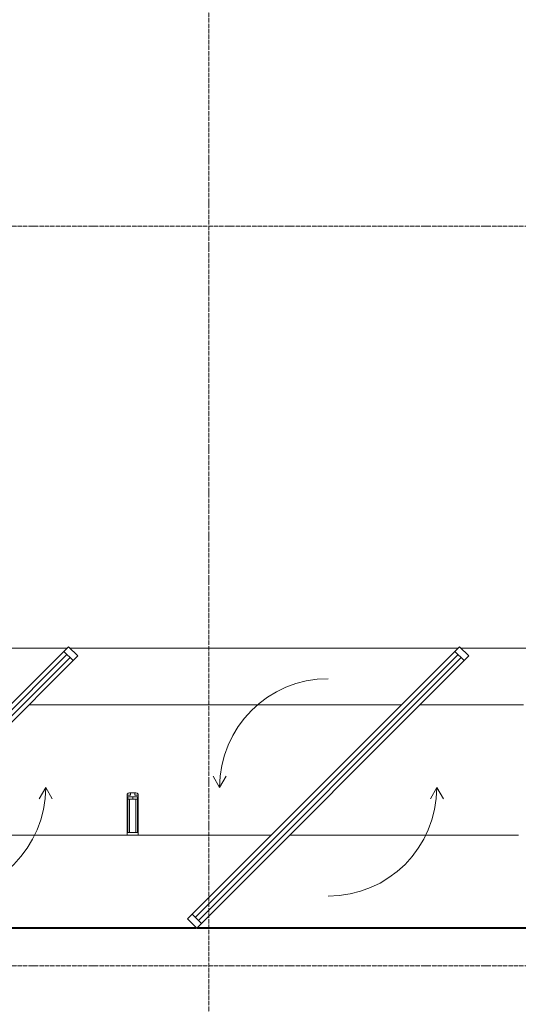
# Model space of a CAD drawing. Header units: millimetres. Extents: x 5617 to 112254, y 7718 to 133720.
# Tile 41 of 82: x 86731 to 89026, y 59723 to 64250. Entities that reach past the tile are written whole.
import ezdxf

# ---------------------------------------------------------------- set-up
doc = ezdxf.new("R2010")
doc.units = ezdxf.units.MM
for name, pattern in [('ADSK_Линия сетки', [25, 20, -2.5, 0, -2.5]), ('Линия сетки', [25, 20, -2.5, 0, -2.5]), ('Штрих_3_1_5_', [4.5, 3, -1.5]), ('Штриховая_ш3 п1_5', [4.5, 3, -1.5])]:
    doc.linetypes.add(name, pattern=pattern)
doc.layers.add('_Разделитель помещений_', color=4, linetype='Штриховая_ш3 п1_5', lineweight=40, true_color=0x00ffff)
for name, color, linetype, lineweight in [('Импосты витража', 7, 'Continuous', 18), ('Каркас_Импост', 7, 'Continuous', 30), ('Окна', 7, 'Continuous', 18), ('Оси', 7, 'Continuous', 9), ('Остекление', 7, 'Continuous', 30), ('Панели витража', 7, 'Continuous', 18), ('Перекрытия', 7, 'Continuous', 18), ('Элементы узлов', 7, 'Continuous', 18)]:
    doc.layers.add(name, color=color, linetype=linetype, lineweight=lineweight)

# ---------------------------------------------------------------- blocks, each defined once
blk = doc.blocks.new('135_SLK_GD_AR_rvt-1-МКСС_LB01_-7_650__Кабельные конструкции_Лотки_2')
at = {"layer": '_Разделитель помещений_', "color": 131, "linetype": 'Штрих_3_1_5_', "true_color": 0xaaffff}
for p, q in [((106097.4, 60075), (107893.4, 60075)), ((107897.4, 60075), (111150, 60075))]:
    blk.add_line(p, q, dxfattribs=at)
blk = doc.blocks.new('A_PAN_ALU_Rotation - A_PAN_ALU_Rotation-6390228-МКСС_LB01_-7_650__Кабельные конструкции_Лотки_2')
at = {"layer": 'Каркас_Импост', "color": 253, "lineweight": 5, "true_color": 0xaaaaaa}
for p, q in [((604.6, 617), (583.4, 595.8)), ((583.4, 595.8), (625.8, 553.4)), ((647, 574.6), (604.6, 617)), ((625.8, 553.4), (647, 574.6)), ((-625.8, -613.4), (-647, -634.6)), ((-583.4, -655.8), (-625.8, -613.4)), ((-647, -634.6), (-604.6, -677)), ((-604.6, -677), (-583.4, -655.8))]:
    blk.add_line(p, q, dxfattribs=at)
at = {"layer": 'Каркас_Импост', "lineweight": 5}
for p, q in [((-500, -30), (-530, 22)), ((-500, -30), (-470, 22)), ((500, -30), (470, -82)), ((500, -30), (530, -82))]:
    blk.add_line(p, q, dxfattribs=at)
for start, end in [(90, 180), (270, 360)]:
    blk.add_arc((0, -30), 500, start, end, dxfattribs=at)
at = {"layer": 'Окна', "color": 253, "lineweight": 5, "true_color": 0xaaaaaa}
for p, q in [((583.4, 595.8), (-625.8, -613.4)), ((597.5, 581.6), (-611.6, -627.5)), ((-597.5, -641.6), (611.6, 567.5)), ((625.8, 553.4), (-583.4, -655.8))]:
    blk.add_line(p, q, dxfattribs=at)
at = {"layer": 'Остекление', "color": 253, "lineweight": 5, "true_color": 0xaaaaaa}
for p, q in [((-611.6, -627.5), (597.5, 581.6)), ((611.6, 567.5), (-597.5, -641.6))]:
    blk.add_line(p, q, dxfattribs=at)
blk = doc.blocks.new('Rectangular Mullion - 50Wx250H-3927046-МКСС_LB01_-7_650__Кабельные конструкции_Лотки_2')
at = {"layer": 'Элементы узлов', "color": 253, "lineweight": 5, "true_color": 0xaaaaaa}
for p, q in [((0, 250), (-25, 250)), ((-25, 250), (-25, 237.3)), ((-25, 65.2), (-25, 250)), ((-25, 250), (0, 250)), ((-23, 237.3), (0, 237.3)), ((-23, 237.3), (0, 237.3)), ((-23, 237.3), (-23, 73.6)), ((0, 237.3), (-14.9, 237.3)), ((-14.9, 237.3), (-14.9, 84)), ((-14.9, 84), (-14.9, 237.3)), ((25, 250), (0, 250)), ((25, 250), (0, 250)), ((14.9, 237.3), (0, 237.3)), ((0, 237.3), (23, 237.3)), ((23, 237.3), (0, 237.3)), ((14.9, 84), (14.9, 237.3)), ((14.9, 84), (14.9, 237.3)), ((23, 237.3), (23, 73.6)), ((25, 237.3), (25, 250)), ((25, 65.2), (25, 250)), ((-25, 73.6), (-25, 65.2)), ((-25, 65.2), (-25, 60.2)), ((-10, 65.2), (-25, 65.2)), ((-25, 65.2), (-25, 60.2)), ((-25, 65.2), (-10, 65.2)), ((-10, 65.2), (-25, 65.2)), ((0, 84), (-23, 84)), ((-23, 84), (-23, 73.6)), ((0, 84), (-23, 84)), ((-23, 73.6), (0, 73.6)), ((0, 73.6), (-23, 73.6)), ((-0.5, 73.6), (-23, 73.6)), ((-14.9, 84), (0, 84)), ((-10, 55), (-14, 55)), ((-14, 55), (-10, 55)), ((-10, 55), (-10, 65.2)), ((-10, 65.2), (-10, 55)), ((-10, 55), (-10, 65.2)), ((-10, 55), (0, 55)), ((0, 55), (-10, 55)), ((0, 84), (14.9, 84)), ((23, 84), (0, 84)), ((0, 84), (0, 73.6)), ((0, 84), (23, 84)), ((0, 73.6), (0, 84)), ((0, 73.6), (23, 73.6)), ((23, 73.6), (0, 73.6)), ((0, 55), (10, 55)), ((0, 55), (10, 55)), ((0.5, 73.6), (23, 73.6)), ((10, 65.2), (10, 55)), ((25, 65.2), (10, 65.2)), ((10, 55), (10, 65.2)), ((10, 65.2), (25, 65.2)), ((10, 65.2), (25, 65.2)), ((10, 55), (10, 65.2)), ((10, 55), (14, 55)), ((10, 55), (14, 55)), ((23, 73.6), (23, 84)), ((25, 65.2), (25, 73.6)), ((25, 65.2), (25, 60.2)), ((25, 60.2), (25, 65.2))]:
    blk.add_line(p, q, dxfattribs=at)
for centre, start, end in [((-14, 69.1), 218.9723, 270), ((-14, 69.1), 218.9723, 270), ((-14, 69.1), 218.9723, 270), ((14, 69.1), 270, 321.0277), ((14, 69.1), 270, 321.0277), ((14, 69.1), 270, 321.0277)]:
    blk.add_arc(centre, 14.1, start, end, dxfattribs=at)
blk = doc.blocks.new('Rectangular Mullion - R_InvisibleFrame_50Wx250H-6389631-МКСС_LB01_-7_650__Кабельные конструкции_Лотки_2')
at = {"layer": 'Импосты витража', "color": 253, "lineweight": 5, "true_color": 0xaaaaaa}
for p, q in [((-25, 73.6), (-25, 237.3)), ((25, 237.3), (25, 73.6))]:
    blk.add_line(p, q, dxfattribs=at)
blk = doc.blocks.new('135_SLK_K3_AR_FCD_rvt-1-МКСС_LB01_-7_650__Кабельные конструкции_Лотки_2')
at = {"layer": 'Перекрытия', "color": 253, "lineweight": 5, "true_color": 0xaaaaaa}
for p, q in [((105511.6, 61360), (107297.6, 61360)), ((107311.6, 61360), (109097.6, 61360)), ((109111.6, 61360), (111163.5, 61360)), ((107122.4, 61100), (108837.6, 61100)), ((108922.4, 61100), (109398.9, 61100)), ((107575, 60500), (106522.4, 60500)), ((108237.6, 60500), (107625, 60500)), ((109375, 60500), (108322.4, 60500))]:
    blk.add_line(p, q, dxfattribs=at)
at = {"layer": 'Импосты витража', "color": 253, "lineweight": 5, "true_color": 0xaaaaaa, "extrusion": (0, 0, -1), "rotation": 180}
for name in ['Rectangular Mullion - 50Wx250H-3927046-МКСС_LB01_-7_650__Кабельные конструкции_Лотки_2', 'Rectangular Mullion - R_InvisibleFrame_50Wx250H-6389631-МКСС_LB01_-7_650__Кабельные конструкции_Лотки_2']:
    blk.add_blockref(name, (-107600, 60750), dxfattribs=at)
at = {"layer": 'Панели витража', "color": 253, "lineweight": 5, "true_color": 0xaaaaaa}
for p in [(106700, 60750), (108500, 60750)]:
    blk.add_blockref('A_PAN_ALU_Rotation - A_PAN_ALU_Rotation-6390228-МКСС_LB01_-7_650__Кабельные конструкции_Лотки_2', p, dxfattribs=at)

msp = doc.modelspace()

# ---------------------------------------------------------------- linework, layer by layer
at = {"layer": 'Оси', "linetype": 'Линия сетки'}
msp.add_line((87601.5, 51761.8), (87601.5, 133719.9), dxfattribs=at)
at = {"layer": 'Оси', "linetype": 'ADSK_Линия сетки'}
for p, q in [((111113.7, 63300), (29634, 63300)), ((111113.7, 59900), (29634, 59900))]:
    msp.add_line(p, q, dxfattribs=at)

# ---------------------------------------------------------------- block references
at = {"lineweight": 5}
for name in ['135_SLK_GD_AR_rvt-1-МКСС_LB01_-7_650__Кабельные конструкции_Лотки_2', '135_SLK_K3_AR_FCD_rvt-1-МКСС_LB01_-7_650__Кабельные конструкции_Лотки_2']:
    msp.add_blockref(name, (-20348.5, 0), dxfattribs=at)

doc.saveas('drawing.dxf')
